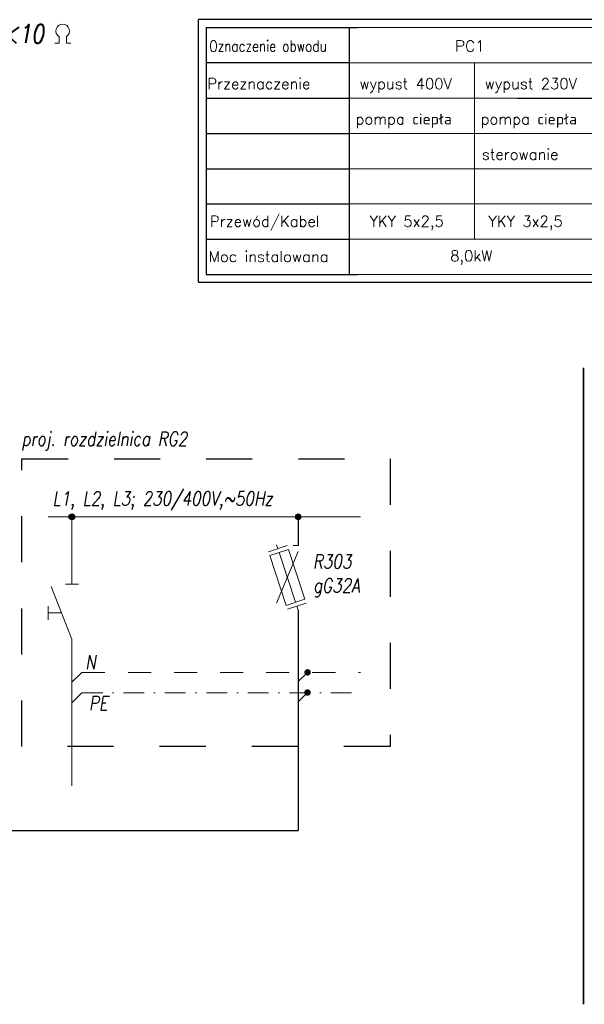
# Model space of a CAD drawing. Extents: x -543332 to -314699, y -9028 to 155584.
# Tile 36 of 256: x -457146 to -450230, y 20936 to 33008. Entities that reach past the tile are written whole.
import ezdxf
from ezdxf.enums import TextEntityAlignment as Align

# ---------------------------------------------------------------- set-up
doc = ezdxf.new("R2010")
doc.units = 0
doc.header["$MEASUREMENT"] = 0
doc.linetypes.add('DASHDOT', pattern=[25.4, 12.7, -6.35, 0, -6.35])
doc.linetypes.add('Dashed', pattern=[564.444447, 282.222223, -282.222223])
doc.layers.get('0').update_dxf_attribs({"color": 8})
for name, color, linetype, lineweight in [('$ IE INSTALACJA ELEKTRYCZNA', 1, 'Continuous', 30), ('$ IE_OPISY', 7, 'Continuous', 25), ('$ IE_SCHEMAT', 7, 'Continuous', 0)]:
    doc.layers.add(name, color=color, linetype=linetype, lineweight=lineweight)
doc.layers.add('5', color=7, linetype='Continuous')
doc.styles.add('ROMANS', font='romans.shx', dxfattribs={"width": 0.85})

# ---------------------------------------------------------------- blocks, each defined once
blk = doc.blocks.new('*U1079')
at = {"layer": '5', "color": 59}
blk.add_lwpolyline([(-1, -20.806406), (-1, -801.190946), (-1, -20.806406)], close=True, dxfattribs=at)
blk = doc.blocks.new('*U1106')
at = {"layer": '5', "color": 59}
blk.add_lwpolyline([(-1, -20.806406), (-1, -801.190946), (-1, -20.806406)], close=True, dxfattribs=at)

msp = doc.modelspace()

# ---------------------------------------------------------------- hatches: boundary and pattern name
at = {"layer": '$ IE INSTALACJA ELEKTRYCZNA', "linetype": 'Continuous'}
h = msp.add_hatch(color=7, dxfattribs=at)
edge = h.paths.add_edge_path()
edge.add_arc((-456506, 26911), 35.3, 0, 360)
at = {"layer": '$ IE INSTALACJA ELEKTRYCZNA', "linetype": 'Continuous', "lineweight": 0}
h = msp.add_hatch(color=7, dxfattribs=at)
edge = h.paths.add_edge_path()
edge.add_arc((-453735, 26911), 35.3, 0, 360)
at = {"layer": '$ IE INSTALACJA ELEKTRYCZNA', "linetype": 'Continuous', "lineweight": 0, "ltscale": 3}
h = msp.add_hatch(color=7, dxfattribs=at)
edge = h.paths.add_edge_path()
edge.add_arc((-453735, 26911), 35.3, 180, 540)
h = msp.add_hatch(color=7, dxfattribs=at)
edge = h.paths.add_edge_path()
edge.add_arc((-453735, 26911), 35.3, 180, 540)
at = {"layer": '$ IE INSTALACJA ELEKTRYCZNA', "linetype": 'Dashed', "lineweight": 0, "ltscale": 100}
for points in [[(-453587, 25006, 1), (-453653, 25006, 1)], [(-453587, 24759, 1), (-453653, 24759, 1)]]:
    msp.add_hatch(color=7, dxfattribs=at).paths.add_polyline_path(points)

# ---------------------------------------------------------------- linework, layer by layer
at = {"layer": '$ IE INSTALACJA ELEKTRYCZNA', "color": 7, "linetype": 'Continuous', "lineweight": 0}
for p, q in [((-456797, 26911), (-452970, 26911)), ((-454099, 26485), (-453869, 26561)), ((-454099, 26485), (-453869, 26561)), ((-454000, 26571), (-453984, 26523)), ((-454000, 26571), (-453984, 26523)), ((-453735, 26563), (-453796, 26563)), ((-453735, 26563), (-453796, 26563)), ((-453737, 26488), (-453999, 25853)), ((-453737, 26488), (-453999, 25853)), ((-453969, 26475), (-453767, 25865)), ((-453969, 26475), (-453767, 25865)), ((-453866, 25780), (-453636, 25856)), ((-453866, 25780), (-453636, 25856)), ((-453735, 25770), (-453751, 25818)), ((-453735, 25770), (-453751, 25818))]:
    msp.add_line(p, q, dxfattribs=at)
at = {"layer": '$ IE INSTALACJA ELEKTRYCZNA', "color": 7, "lineweight": 0}
for p, q in [((-456506, 26089), (-456506, 26911)), ((-456586, 26089), (-456426, 26089)), ((-456760, 26057), (-456506, 25413)), ((-456799, 25818), (-456799, 25651)), ((-456633, 25735), (-456799, 25735)), ((-456506, 25413), (-456506, 23614))]:
    msp.add_line(p, q, dxfattribs=at)
at = {"layer": '$ IE INSTALACJA ELEKTRYCZNA', "linetype": 'Continuous'}
for p, q in [((-453735, 26911), (-453735, 26563)), ((-453735, 25770), (-453735, 23067))]:
    msp.add_line(p, q, dxfattribs=at)
at = {"layer": '$ IE INSTALACJA ELEKTRYCZNA', "color": 7, "linetype": 'Dashed', "lineweight": 0}
for q in [(-456506, 24885), (-452970, 25006)]:
    msp.add_line((-456384, 25006), q, dxfattribs=at)
at = {"layer": '$ IE INSTALACJA ELEKTRYCZNA', "color": 7, "linetype": 'Continuous', "lineweight": 0, "ltscale": 100}
for p, q in [((-453734, 24892), (-453620, 25006)), ((-453734, 24645), (-453620, 24759))]:
    msp.add_line(p, q, dxfattribs=at)
at = {"layer": '$ IE INSTALACJA ELEKTRYCZNA', "color": 7, "linetype": 'DASHDOT', "lineweight": 0, "ltscale": 20}
for q in [(-456506, 24634), (-452970, 24756)]:
    msp.add_line((-456384, 24756), q, dxfattribs=at)
at = {"layer": '$ IE INSTALACJA ELEKTRYCZNA', "color": 7, "linetype": 'Continuous', "lineweight": 0}
msp.add_lwpolyline([(-454084, 26437), (-453854, 26513), (-453652, 25903), (-453882, 25827)], close=True, dxfattribs=at)
msp.add_lwpolyline([(-454084, 26437), (-453854, 26513), (-453652, 25903), (-453882, 25827)], close=True, dxfattribs=at)
at = {"layer": '$ IE INSTALACJA ELEKTRYCZNA', "linetype": 'Continuous'}
msp.add_lwpolyline([(-457816, 23067), (-453735, 23067)], dxfattribs=at)
at = {"layer": '$ IE INSTALACJA ELEKTRYCZNA', "color": 7, "linetype": 'Continuous'}
msp.add_circle((-456506, 26911), 35.3, dxfattribs=at)
at = {"layer": '$ IE INSTALACJA ELEKTRYCZNA', "color": 7, "linetype": 'Continuous', "lineweight": 0}
msp.add_circle((-453735, 26911), 35.3, dxfattribs=at)
at = {"layer": '$ IE INSTALACJA ELEKTRYCZNA', "color": 7, "linetype": 'Continuous', "lineweight": 0, "ltscale": 3}
msp.add_circle((-453735, 26911), 35.3, dxfattribs=at)
msp.add_circle((-453735, 26911), 35.3, dxfattribs=at)
at = {"layer": '$ IE INSTALACJA ELEKTRYCZNA', "color": 7, "linetype": 'Dashed', "lineweight": 0, "ltscale": 100}
for centre in [(-453620, 25006), (-453620, 24759)]:
    msp.add_circle(centre, 33.1, dxfattribs=at)
at = {"layer": '$ IE_OPISY', "color": 7}
for p, q in [((-454955, 29788), (-454955, 33008)), ((-454861, 32913), (-454861, 32480)), ((-454861, 32480), (-454861, 32047)), ((-454861, 32047), (-454861, 31614)), ((-454861, 31614), (-454861, 31181)), ((-454861, 31181), (-454861, 30748)), ((-454861, 30748), (-454861, 29882))]:
    msp.add_line(p, q, dxfattribs=at)
at = {"layer": '$ IE_OPISY', "color": 7, "linetype": 'Continuous', "ltscale": 3}
for p, q in [((-454861, 32913), (-453110, 32913)), ((-454486, 32913), (-453010, 32913)), ((-454861, 32047), (-453110, 32047)), ((-454116, 32047), (-453110, 32047)), ((-451049, 32047), (-450043, 32047)), ((-454861, 31614), (-453110, 31614)), ((-454861, 31181), (-453110, 31181)), ((-454861, 30748), (-453110, 30748)), ((-454861, 29882), (-453110, 29882)), ((-454486, 29882), (-453010, 29882))]:
    msp.add_line(p, q, dxfattribs=at)
at = {"layer": '$ IE_OPISY', "color": 7, "linetype": 'Continuous'}
for p, q in [((-453110, 32480), (-454861, 32480)), ((-454861, 30315), (-453110, 30315))]:
    msp.add_line(p, q, dxfattribs=at)
at = {"layer": '$ IE_OPISY', "color": 7}
for points in [[(-454955, 29788), (-430004, 29788), (-430004, 33008)], [(-430004, 33008), (-454955, 33008)]]:
    msp.add_lwpolyline(points, dxfattribs=at)
at = {"layer": '$ IE_OPISY', "color": 7, "linetype": 'Continuous', "ltscale": 3}
msp.add_lwpolyline([(-453110, 32913), (-453110, 29882)], dxfattribs=at)
at = {"layer": '$ IE_OPISY', "lineweight": 0, "ltscale": 50}
for points in [[(-456664, 32720), (-456718, 32720)], [(-456664, 32799), (-456664, 32720)], [(-456575, 32799), (-456575, 32720)], [(-456575, 32720), (-456521, 32720)]]:
    msp.add_lwpolyline(points, dxfattribs=at)
msp.add_arc((-456620, 32870), 83.9, 301.7522, 238.2478, dxfattribs=at)
at = {"layer": '$ IE_SCHEMAT', "color": 7, "linetype": 'Continuous'}
for p, q in [((-451577, 32913), (-453110, 32913)), ((-450043, 32913), (-451577, 32913)), ((-451577, 32480), (-453110, 32480)), ((-450043, 32480), (-451577, 32480)), ((-453110, 30315), (-451577, 30315)), ((-451577, 30315), (-450043, 30315)), ((-451577, 29882), (-453110, 29882)), ((-450043, 29882), (-451577, 29882))]:
    msp.add_line(p, q, dxfattribs=at)
at = {"layer": '$ IE_SCHEMAT', "color": 7, "linetype": 'Continuous', "ltscale": 3}
for p, q in [((-453110, 32047), (-451577, 32047)), ((-453110, 32047), (-451577, 32047)), ((-451577, 32047), (-450043, 32047)), ((-453110, 31614), (-451577, 31614)), ((-451577, 31614), (-450043, 31614)), ((-453110, 31181), (-451577, 31181)), ((-451577, 31181), (-450043, 31181)), ((-453110, 30748), (-451577, 30748)), ((-451577, 30748), (-450043, 30748))]:
    msp.add_line(p, q, dxfattribs=at)
msp.add_lwpolyline([(-451577, 32480), (-451577, 30315)], dxfattribs=at)
at = {"layer": '$ IE_SCHEMAT', "color": 3, "linetype": 'Dashed', "lineweight": 30, "ltscale": 2}
msp.add_lwpolyline([(-457119, 27625), (-452610, 27625), (-452610, 24097), (-457119, 24097)], close=True, dxfattribs=at)

# ---------------------------------------------------------------- block references
at = {"xscale": 10, "yscale": 10, "zscale": 10}
for name in ['*U1079', '*U1106']:
    msp.add_blockref(name, (-450229, 28948), dxfattribs=at)

# ---------------------------------------------------------------- texts
at = {"layer": '$ IE INSTALACJA ELEKTRYCZNA', "color": 7, "linetype": 'DASHDOT', "lineweight": 0, "ltscale": 20, "style": 'ROMANS', "oblique": 10, "width": 0.8}
msp.add_attdef('PE', text='3', height=170, dxfattribs=at).set_placement((-456066, 24544), align=Align.RIGHT)
at = {"layer": '$ IE_OPISY', "lineweight": 0, "ltscale": 50, "style": 'ROMANS', "oblique": 10, "width": 0.8}
msp.add_text('R<10', height=225.6, dxfattribs=at).set_placement((-457508, 32721))
at = {"layer": '$ IE_OPISY', "color": 7, "linetype": 'Continuous', "ltscale": 3, "style": 'ROMANS', "width": 0.8}
msp.add_text('Oznaczenie obwodu', height=136.42, dxfattribs=at).set_placement((-454824, 32616))
at = {"layer": '$ IE_OPISY', "color": 7, "linetype": 'Continuous', "ltscale": 3, "style": 'ROMANS'}
for s, p in [('Przeznaczenie', (-454848, 32156)), ('Przewód/Kabel', (-454816, 30469)), ('Moc instalowana', (-454830, 30037))]:
    msp.add_text(s, height=132.67, dxfattribs=at).set_placement(p)
at = {"layer": '$ IE_OPISY', "color": 7, "lineweight": -2, "style": 'ROMANS', "oblique": 10, "width": 0.8}
for s, p in [('proj. rozdzielnica RG2', (-457124, 27783)), ('L1, L2, L3; 230/400V,~50Hz', (-456743, 27053)), ('R303', (-453555, 26279)), ('gG32A', (-453552, 25985))]:
    msp.add_text(s, height=170.1, dxfattribs=at).set_placement(p)
msp.add_attdef('N', text='3', height=170, dxfattribs=at).set_placement((-456215, 25045), align=Align.RIGHT)
at = {"layer": '$ IE_SCHEMAT', "color": 7, "linetype": 'Continuous', "lineweight": 25, "ltscale": 3, "style": 'ROMANS'}
for s, height, p in [('PC1', 136.4, (-451813, 32616)), ('wypust 400V', 132.67, (-452984, 32156)), ('wypust 230V', 132.67, (-451451, 32156)), ('pompa ciepła', 132.67, (-453032, 31723)), ('pompa ciepła', 132.67, (-451499, 31723)), ('sterowanie', 132.7, (-451485, 31290)), ('YKY 5x2,5', 132.7, (-452861, 30469)), ('YKY 3x2,5', 132.7, (-451404, 30469)), ('8,0kW', 132.7, (-451873, 30046))]:
    msp.add_text(s, height=height, dxfattribs=at).set_placement(p)

doc.saveas('drawing.dxf')
